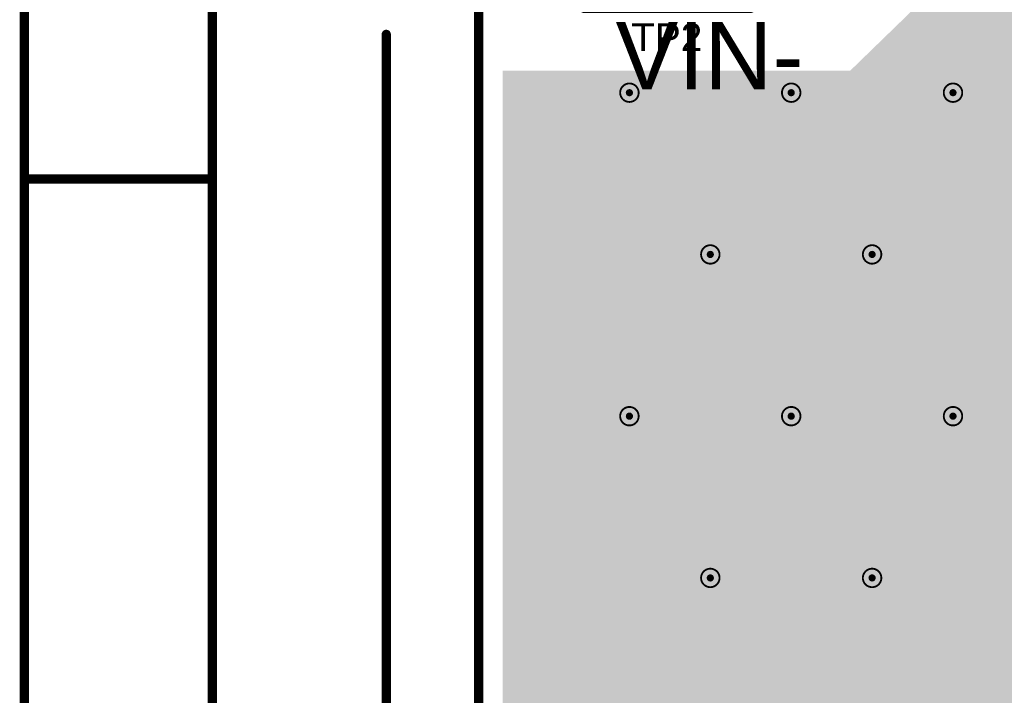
# Model space of a CAD drawing. Header units: inches. Extents: x -0.5 to 14.5, y -1.3 to 8.2.
# Tile 3 of 196: x -0.5 to 0.6, y 0.5 to 1.2. Entities that reach past the tile are written whole.
import ezdxf

# ---------------------------------------------------------------- set-up
doc = ezdxf.new("R2010")
doc.units = ezdxf.units.IN
doc.header["$MEASUREMENT"] = 0
for name, color, linetype in [('Bottom Layer', 5, 'Continuous'), ('Drill Drawing', 1, 'Continuous'), ('M1 Board Outline', 6, 'Continuous'), ('M2 Board Dimensions', 216, 'Continuous'), ('M5 Assembly Top', 56, 'Continuous'), ('M9 Title Sheet', 56, 'Continuous'), ('Signal Layer 1', 16, 'Continuous'), ('Signal Layer 2', 76, 'Continuous'), ('Top Layer', 1, 'Continuous'), ('Top Overlay', 2, 'Continuous'), ('Top Paste', 8, 'Continuous'), ('Top Solder', 216, 'Continuous'), ('Via Holes', 16, 'Continuous')]:
    doc.layers.add(name, color=color, linetype=linetype)
doc.styles.add('Arial', font='txt', dxfattribs={"height": 0.2})

# ---------------------------------------------------------------- blocks, each defined once
blk = doc.blocks.new('K________5019_135')
at = {"layer": 'Top Layer'}
blk.add_hatch(color=1, dxfattribs=at).paths.add_polyline_path([(-0.075, 0.04), (0.075, 0.04), (0.075, -0.04), (-0.075, -0.04)])
at = {"layer": 'Top Paste'}
blk.add_hatch(color=8, dxfattribs=at).paths.add_polyline_path([(-0.075, 0.04), (0.075, 0.04), (0.075, -0.04), (-0.075, -0.04)])
at = {"layer": 'Top Solder'}
blk.add_hatch(color=216, dxfattribs=at).paths.add_polyline_path([(-0.077, 0.042), (0.077, 0.042), (0.077, -0.042), (-0.077, -0.042)])
at = {"layer": 'M5 Assembly Top'}
for points in [[(-0.075, -0.04, 0.00394, 0.00394, 0), (-0.075, 0.04, 0.00394, 0.00394, 0)], [(-0.075, 0.04, 0.00394, 0.00394, 0), (0.075, 0.04, 0.00394, 0.00394, 0)], [(0.075, -0.04, 0.00394, 0.00394, 0), (0.075, 0.04, 0.00394, 0.00394, 0)], [(-0.075, -0.04, 0.00394, 0.00394, 0), (0.075, -0.04, 0.00394, 0.00394, 0)]]:
    blk.add_lwpolyline(points, format="xyseb", dxfattribs=at)
for points in [[(-0.076, 0.04, 0.00197, 0.00197, 1), (-0.074, 0.04, 0.00197, 0.00197, 1)], [(-0.076, 0.04, 0.00197, 0.00197, 1), (-0.074, 0.04, 0.00197, 0.00197, 1)], [(0.074, 0.04, 0.00197, 0.00197, 1), (0.076, 0.04, 0.00197, 0.00197, 1)], [(0.074, 0.04, 0.00197, 0.00197, 1), (0.076, 0.04, 0.00197, 0.00197, 1)], [(-0.076, -0.04, 0.00197, 0.00197, 1), (-0.074, -0.04, 0.00197, 0.00197, 1)], [(-0.076, -0.04, 0.00197, 0.00197, 1), (-0.074, -0.04, 0.00197, 0.00197, 1)], [(0.074, -0.04, 0.00197, 0.00197, 1), (0.076, -0.04, 0.00197, 0.00197, 1)], [(0.074, -0.04, 0.00197, 0.00197, 1), (0.076, -0.04, 0.00197, 0.00197, 1)]]:
    blk.add_lwpolyline(points, format="xyseb", close=True, dxfattribs=at)
at = {"layer": 'Top Overlay'}
for points in [[(-0.0907, 0.0557, 0.00787, 0.00787, 0), (0.0907, 0.0557, 0.00787, 0.00787, 0)], [(-0.0907, -0.0557, 0.00787, 0.00787, 0), (-0.0907, 0.0557, 0.00787, 0.00787, 0)], [(0.0907, -0.0557, 0.00787, 0.00787, 0), (0.0907, 0.0557, 0.00787, 0.00787, 0)], [(-0.0907, -0.0557, 0.00787, 0.00787, 0), (0.0907, -0.0557, 0.00787, 0.00787, 0)]]:
    blk.add_lwpolyline(points, format="xyseb", dxfattribs=at)
for points in [[(-0.0927, 0.0557, 0.00394, 0.00394, 1), (-0.0888, 0.0557, 0.00394, 0.00394, 1)], [(-0.0927, 0.0557, 0.00394, 0.00394, 1), (-0.0888, 0.0557, 0.00394, 0.00394, 1)], [(0.0888, 0.0557, 0.00394, 0.00394, 1), (0.0927, 0.0557, 0.00394, 0.00394, 1)], [(0.0888, 0.0557, 0.00394, 0.00394, 1), (0.0927, 0.0557, 0.00394, 0.00394, 1)], [(-0.0927, -0.0557, 0.00394, 0.00394, 1), (-0.0888, -0.0557, 0.00394, 0.00394, 1)], [(-0.0927, -0.0557, 0.00394, 0.00394, 1), (-0.0888, -0.0557, 0.00394, 0.00394, 1)], [(0.0888, -0.0557, 0.00394, 0.00394, 1), (0.0927, -0.0557, 0.00394, 0.00394, 1)], [(0.0888, -0.0557, 0.00394, 0.00394, 1), (0.0927, -0.0557, 0.00394, 0.00394, 1)]]:
    blk.add_lwpolyline(points, format="xyseb", close=True, dxfattribs=at)
at = {"layer": 'M5 Assembly Top', "style": 'Arial'}
blk.add_text('TP2', height=0.03, dxfattribs=at).set_placement((-0.039, -0.101))

msp = doc.modelspace()

# ---------------------------------------------------------------- hatches: boundary and pattern name
at = {"layer": 'Bottom Layer'}
msp.add_hatch(color=5, dxfattribs=at).paths.add_polyline_path([(0.85, 1.149), (0.4037, 1.149), (0.4027, 1.1511), (0.402, 1.159), (0.4091, 1.1659), (0.609, 1.36), (0.85, 1.36)])
h = msp.add_hatch(color=5, dxfattribs=at)
h.paths.add_polyline_path([(1.463, 0.634), (2.858, 0.634), (2.858, 0.025), (0.035, 0.025), (0.026, 0.034), (0.026, 1.152), (1.463, 1.152)])
h.paths.add_polyline_path([(2.3032, 0.5957), (2.2238, 0.5957), (2.2238, 0.5857), (2.1708, 0.5857), (2.1708, 0.5723), (2.1532, 0.5723), (2.1532, 0.5726), (2.1523, 0.5772), (2.1497, 0.5812), (2.1457, 0.5838), (2.141, 0.5847), (2.1149, 0.5847), (2.1103, 0.5838), (2.1063, 0.5812), (2.1037, 0.5772), (2.1028, 0.5726), (2.1028, 0.5414), (2.1037, 0.5368), (2.1063, 0.5328), (2.1103, 0.5302), (2.1149, 0.5293), (2.141, 0.5293), (2.1487, 0.5211), (2.1487, 0.4819), (2.1476, 0.4816), (2.1379, 0.476), (2.13, 0.4681), (2.1244, 0.4584), (2.1215, 0.4476), (2.1215, 0.4364), (2.1244, 0.4256), (2.13, 0.4159), (2.1379, 0.408), (2.1476, 0.4024), (2.1584, 0.3995), (2.1696, 0.3995), (2.1804, 0.4024), (2.1901, 0.408), (2.198, 0.4159), (2.2036, 0.4256), (2.2036, 0.4258), (2.214, 0.4258), (2.2151, 0.4217), (2.222, 0.4098), (2.2318, 0.4), (2.2437, 0.3931), (2.2571, 0.3895), (2.2709, 0.3895), (2.2843, 0.3931), (2.2962, 0.4), (2.306, 0.4098), (2.3129, 0.4217), (2.314, 0.4258), (2.3244, 0.4258), (2.3244, 0.4256), (2.33, 0.4159), (2.3379, 0.408), (2.3476, 0.4024), (2.3584, 0.3995), (2.3696, 0.3995), (2.3804, 0.4024), (2.3901, 0.408), (2.398, 0.4159), (2.4036, 0.4256), (2.4065, 0.4364), (2.4065, 0.4476), (2.4036, 0.4584), (2.398, 0.4681), (2.3901, 0.476), (2.3804, 0.4816), (2.3696, 0.4845), (2.3584, 0.4845), (2.3476, 0.4816), (2.3379, 0.476), (2.33, 0.4681), (2.3244, 0.4584), (2.3244, 0.4582), (2.314, 0.4582), (2.3129, 0.4623), (2.306, 0.4742), (2.2962, 0.484), (2.289, 0.4882), (2.289, 0.5183), (2.3032, 0.5183)], flags=0)
h.paths.add_polyline_path([(1.9075, 0.5635), (1.8575, 0.5635), (1.8575, 0.5085), (1.8575, 0.5085), (1.8598, 0.5032), (1.8517, 0.4943), (1.8503, 0.492), (1.8489, 0.4899), (1.8488, 0.4895), (1.8486, 0.4892), (1.8482, 0.4866), (1.8478, 0.4845), (1.8215, 0.4845), (1.8215, 0.3995), (1.8477, 0.3995), (1.8477, 0.3832), (1.8343, 0.3832), (1.8343, 0.3238), (1.8917, 0.3238), (1.8917, 0.3832), (1.8783, 0.3832), (1.8783, 0.3995), (1.9065, 0.3995), (1.9065, 0.4845), (1.8965, 0.4845), (1.8924, 0.4936), (1.8943, 0.4957), (1.8957, 0.498), (1.8971, 0.5001), (1.8972, 0.5005), (1.8974, 0.5008), (1.8978, 0.5034), (1.8983, 0.506), (1.8983, 0.5085), (1.9075, 0.5085)], flags=0)
h.paths.add_polyline_path([(2.4696, 0.4845), (2.4584, 0.4845), (2.4476, 0.4816), (2.4379, 0.476), (2.43, 0.4681), (2.4244, 0.4584), (2.4215, 0.4476), (2.4215, 0.4364), (2.4244, 0.4256), (2.43, 0.4159), (2.4379, 0.408), (2.4476, 0.4024), (2.4584, 0.3995), (2.4696, 0.3995), (2.4804, 0.4024), (2.4901, 0.408), (2.498, 0.4159), (2.5036, 0.4256), (2.5065, 0.4364), (2.5065, 0.4476), (2.5036, 0.4584), (2.498, 0.4681), (2.4901, 0.476), (2.4804, 0.4816)], flags=0)
h.paths.add_polyline_path([(1.9705, 0.5635), (1.9205, 0.5635), (1.9205, 0.5085), (1.9317, 0.5085), (1.9317, 0.508), (1.9319, 0.5068), (1.9324, 0.5032), (1.9328, 0.5024), (1.9329, 0.5021), (1.9334, 0.5013), (1.9353, 0.498), (1.9421, 0.49), (1.9399, 0.4771), (1.9379, 0.476), (1.93, 0.4681), (1.9244, 0.4584), (1.9215, 0.4476), (1.9215, 0.4364), (1.9244, 0.4256), (1.93, 0.4159), (1.9379, 0.408), (1.9476, 0.4024), (1.9584, 0.3995), (1.9696, 0.3995), (1.9804, 0.4024), (1.9901, 0.408), (1.998, 0.4159), (2.0036, 0.4256), (2.0065, 0.4364), (2.0065, 0.4476), (2.0036, 0.4584), (1.998, 0.4681), (1.9901, 0.476), (1.9804, 0.4816), (1.9793, 0.4819), (1.9793, 0.488), (1.9781, 0.4939), (1.9748, 0.4988), (1.9746, 0.4989), (1.9691, 0.5055), (1.9705, 0.5085), (1.9705, 0.5085)], flags=0)
h.paths.add_polyline_path([(0.2605, 0.4177), (0.2385, 0.4177), (0.2168, 0.4148), (0.1956, 0.4091), (0.1753, 0.4007), (0.1563, 0.3897), (0.1388, 0.3764), (0.1233, 0.3608), (0.11, 0.3434), (0.099, 0.3244), (0.0906, 0.3041), (0.0849, 0.2829), (0.082, 0.2612), (0.082, 0.2392), (0.0849, 0.2174), (0.0906, 0.1962), (0.099, 0.1759), (0.11, 0.1569), (0.1233, 0.1395), (0.1388, 0.124), (0.1563, 0.1106), (0.1753, 0.0996), (0.1956, 0.0912), (0.2168, 0.0856), (0.2385, 0.0827), (0.2605, 0.0827), (0.2823, 0.0856), (0.3035, 0.0912), (0.3237, 0.0996), (0.3428, 0.1106), (0.3602, 0.124), (0.3757, 0.1395), (0.3891, 0.1569), (0.4, 0.1759), (0.4084, 0.1962), (0.4141, 0.2174), (0.417, 0.2392), (0.417, 0.2612), (0.4141, 0.2829), (0.4084, 0.3041), (0.4, 0.3244), (0.3891, 0.3434), (0.3757, 0.3608), (0.3602, 0.3764), (0.3428, 0.3897), (0.3237, 0.4007), (0.3035, 0.4091), (0.2823, 0.4148)], flags=0)
h.paths.add_polyline_path([(0.46, 0.1653), (0.4462, 0.1635), (0.4333, 0.1582), (0.4223, 0.1497), (0.4138, 0.1387), (0.4085, 0.1258), (0.4067, 0.112), (0.4085, 0.0982), (0.4138, 0.0853), (0.4223, 0.0743), (0.4333, 0.0658), (0.4462, 0.0605), (0.46, 0.0587), (0.4738, 0.0605), (0.4867, 0.0658), (0.4977, 0.0743), (0.5062, 0.0853), (0.5115, 0.0982), (0.5133, 0.112), (0.5115, 0.1258), (0.5062, 0.1387), (0.4977, 0.1497), (0.4867, 0.1582), (0.4738, 0.1635)], flags=0)
h = msp.add_hatch(color=5, dxfattribs=at)
edge = h.paths.add_edge_path()
edge.add_arc((0.163, 1.135), 0.00984, 0, 360)
h = msp.add_hatch(color=5, dxfattribs=at)
edge = h.paths.add_edge_path()
edge.add_arc((0.338, 1.135), 0.00984, 0, 360)
h = msp.add_hatch(color=5, dxfattribs=at)
edge = h.paths.add_edge_path()
edge.add_arc((0.513, 1.135), 0.00984, 0, 360)
h = msp.add_hatch(color=5, dxfattribs=at)
edge = h.paths.add_edge_path()
edge.add_arc((0.2505, 0.96), 0.00984, 0, 360)
h = msp.add_hatch(color=5, dxfattribs=at)
edge = h.paths.add_edge_path()
edge.add_arc((0.4255, 0.96), 0.00984, 0, 360)
h = msp.add_hatch(color=5, dxfattribs=at)
edge = h.paths.add_edge_path()
edge.add_arc((0.163, 0.785), 0.00984, 0, 360)
h = msp.add_hatch(color=5, dxfattribs=at)
edge = h.paths.add_edge_path()
edge.add_arc((0.338, 0.785), 0.00984, 0, 360)
h = msp.add_hatch(color=5, dxfattribs=at)
edge = h.paths.add_edge_path()
edge.add_arc((0.513, 0.785), 0.00984, 0, 360)
h = msp.add_hatch(color=5, dxfattribs=at)
edge = h.paths.add_edge_path()
edge.add_arc((0.2505, 0.61), 0.00984, 0, 360)
h = msp.add_hatch(color=5, dxfattribs=at)
edge = h.paths.add_edge_path()
edge.add_arc((0.4255, 0.61), 0.00984, 0, 360)
at = {"layer": 'Signal Layer 1'}
msp.add_hatch(color=16, dxfattribs=at).paths.add_polyline_path([(0.8491, 1.136), (0.3876, 1.136), (0.3838, 1.1453), (0.3979, 1.159), (0.583, 1.159), (0.583, 1.335), (0.6084, 1.3597), (0.6183, 1.36), (0.839, 1.36), (0.839, 1.3611), (0.8491, 1.3611)])
h = msp.add_hatch(color=16, dxfattribs=at)
h.paths.add_polyline_path([(1.4855, 0.6314), (2.8582, 0.6314), (2.8582, 0.025), (0.0326, 0.025), (0.026, 0.0316), (0.026, 1.156), (1.485, 1.156)])
h.paths.add_polyline_path([(2.2709, 0.4945), (2.2571, 0.4945), (2.2437, 0.4909), (2.2318, 0.484), (2.222, 0.4742), (2.2151, 0.4623), (2.214, 0.4582), (2.2036, 0.4582), (2.2036, 0.4584), (2.198, 0.4681), (2.1901, 0.476), (2.1804, 0.4816), (2.1696, 0.4845), (2.1584, 0.4845), (2.1476, 0.4816), (2.1379, 0.476), (2.13, 0.4681), (2.1244, 0.4584), (2.1215, 0.4476), (2.1215, 0.4364), (2.1244, 0.4256), (2.13, 0.4159), (2.1379, 0.408), (2.1476, 0.4024), (2.1584, 0.3995), (2.1696, 0.3995), (2.1804, 0.4024), (2.1901, 0.408), (2.198, 0.4159), (2.2036, 0.4256), (2.2036, 0.4258), (2.214, 0.4258), (2.2151, 0.4217), (2.222, 0.4098), (2.2318, 0.4), (2.2437, 0.3931), (2.2571, 0.3895), (2.2709, 0.3895), (2.2843, 0.3931), (2.2962, 0.4), (2.306, 0.4098), (2.3129, 0.4217), (2.314, 0.4258), (2.3244, 0.4258), (2.3244, 0.4256), (2.33, 0.4159), (2.3379, 0.408), (2.3476, 0.4024), (2.3584, 0.3995), (2.3696, 0.3995), (2.3804, 0.4024), (2.3901, 0.408), (2.398, 0.4159), (2.4036, 0.4256), (2.4065, 0.4364), (2.4065, 0.4476), (2.4036, 0.4584), (2.398, 0.4681), (2.3901, 0.476), (2.3804, 0.4816), (2.3696, 0.4845), (2.3584, 0.4845), (2.3476, 0.4816), (2.3379, 0.476), (2.33, 0.4681), (2.3244, 0.4584), (2.3244, 0.4582), (2.314, 0.4582), (2.3129, 0.4623), (2.306, 0.4742), (2.2962, 0.484), (2.2843, 0.4909)], flags=0)
h.paths.add_polyline_path([(2.4696, 0.4845), (2.4584, 0.4845), (2.4476, 0.4816), (2.4379, 0.476), (2.43, 0.4681), (2.4244, 0.4584), (2.4215, 0.4476), (2.4215, 0.4364), (2.4244, 0.4256), (2.43, 0.4159), (2.4379, 0.408), (2.4476, 0.4024), (2.4584, 0.3995), (2.4696, 0.3995), (2.4804, 0.4024), (2.4901, 0.408), (2.498, 0.4159), (2.5036, 0.4256), (2.5065, 0.4364), (2.5065, 0.4476), (2.5036, 0.4584), (2.498, 0.4681), (2.4901, 0.476), (2.4804, 0.4816)], flags=0)
h.paths.add_polyline_path([(1.9696, 0.4845), (1.9584, 0.4845), (1.9476, 0.4816), (1.9379, 0.476), (1.93, 0.4681), (1.9244, 0.4584), (1.9215, 0.4476), (1.9215, 0.4364), (1.9244, 0.4256), (1.93, 0.4159), (1.9379, 0.408), (1.9476, 0.4024), (1.9584, 0.3995), (1.9696, 0.3995), (1.9804, 0.4024), (1.9901, 0.408), (1.998, 0.4159), (2.0036, 0.4256), (2.0065, 0.4364), (2.0065, 0.4476), (2.0036, 0.4584), (1.998, 0.4681), (1.9901, 0.476), (1.9804, 0.4816)], flags=0)
h.paths.add_polyline_path([(1.9065, 0.4845), (1.8215, 0.4845), (1.8215, 0.3995), (1.9065, 0.3995)], flags=0)
h.paths.add_polyline_path([(0.2605, 0.4177), (0.2385, 0.4177), (0.2168, 0.4148), (0.1956, 0.4091), (0.1753, 0.4007), (0.1563, 0.3897), (0.1388, 0.3764), (0.1233, 0.3608), (0.11, 0.3434), (0.099, 0.3244), (0.0906, 0.3041), (0.0849, 0.2829), (0.082, 0.2612), (0.082, 0.2392), (0.0849, 0.2174), (0.0906, 0.1962), (0.099, 0.1759), (0.11, 0.1569), (0.1233, 0.1395), (0.1388, 0.124), (0.1563, 0.1106), (0.1753, 0.0996), (0.1956, 0.0912), (0.2168, 0.0856), (0.2385, 0.0827), (0.2605, 0.0827), (0.2823, 0.0856), (0.3035, 0.0912), (0.3237, 0.0996), (0.3428, 0.1106), (0.3602, 0.124), (0.3757, 0.1395), (0.3891, 0.1569), (0.4, 0.1759), (0.4084, 0.1962), (0.4141, 0.2174), (0.417, 0.2392), (0.417, 0.2612), (0.4141, 0.2829), (0.4084, 0.3041), (0.4, 0.3244), (0.3891, 0.3434), (0.3757, 0.3608), (0.3602, 0.3764), (0.3428, 0.3897), (0.3237, 0.4007), (0.3035, 0.4091), (0.2823, 0.4148)], flags=0)
h = msp.add_hatch(color=16, dxfattribs=at)
edge = h.paths.add_edge_path()
edge.add_arc((0.163, 1.135), 0.00984, 0, 360)
h = msp.add_hatch(color=16, dxfattribs=at)
edge = h.paths.add_edge_path()
edge.add_arc((0.338, 1.135), 0.00984, 0, 360)
h = msp.add_hatch(color=16, dxfattribs=at)
edge = h.paths.add_edge_path()
edge.add_arc((0.513, 1.135), 0.00984, 0, 360)
h = msp.add_hatch(color=16, dxfattribs=at)
edge = h.paths.add_edge_path()
edge.add_arc((0.2505, 0.96), 0.00984, 0, 360)
h = msp.add_hatch(color=16, dxfattribs=at)
edge = h.paths.add_edge_path()
edge.add_arc((0.4255, 0.96), 0.00984, 0, 360)
h = msp.add_hatch(color=16, dxfattribs=at)
edge = h.paths.add_edge_path()
edge.add_arc((0.163, 0.785), 0.00984, 0, 360)
h = msp.add_hatch(color=16, dxfattribs=at)
edge = h.paths.add_edge_path()
edge.add_arc((0.338, 0.785), 0.00984, 0, 360)
h = msp.add_hatch(color=16, dxfattribs=at)
edge = h.paths.add_edge_path()
edge.add_arc((0.513, 0.785), 0.00984, 0, 360)
h = msp.add_hatch(color=16, dxfattribs=at)
edge = h.paths.add_edge_path()
edge.add_arc((0.2505, 0.61), 0.00984, 0, 360)
h = msp.add_hatch(color=16, dxfattribs=at)
edge = h.paths.add_edge_path()
edge.add_arc((0.4255, 0.61), 0.00984, 0, 360)
at = {"layer": 'Signal Layer 2'}
msp.add_hatch(color=76, dxfattribs=at).paths.add_polyline_path([(0.85, 1.113), (0.3649, 1.113), (0.3612, 1.1223), (0.399, 1.159), (0.584, 1.159), (0.584, 1.3367), (0.6077, 1.3597), (0.6175, 1.36), (0.839, 1.36), (0.839, 1.361), (0.85, 1.361)])
h = msp.add_hatch(color=76, dxfattribs=at)
h.paths.add_polyline_path([(1.4645, 0.548), (1.4654, 0.5434), (1.4662, 0.5388), (1.4664, 0.5385), (1.4665, 0.5382), (1.4691, 0.5343), (1.4716, 0.5304), (1.4936, 0.5074), (1.4938, 0.5072), (1.494, 0.507), (1.4979, 0.5044), (1.5017, 0.5017), (1.502, 0.5016), (1.5022, 0.5015), (1.5068, 0.5005), (1.5114, 0.4995), (1.5117, 0.4996), (1.512, 0.4995), (1.8797, 0.4995), (1.8838, 0.4945), (1.8795, 0.4845), (1.8215, 0.4845), (1.8215, 0.3995), (1.8487, 0.3995), (1.8487, 0.366), (1.8499, 0.3601), (1.8532, 0.3552), (1.9102, 0.2982), (1.9151, 0.2949), (1.921, 0.2937), (2.329, 0.2937), (2.3349, 0.2949), (2.3398, 0.2982), (2.3748, 0.3332), (2.3781, 0.3381), (2.3793, 0.344), (2.3793, 0.4021), (2.3804, 0.4024), (2.3901, 0.408), (2.398, 0.4159), (2.4036, 0.4256), (2.4065, 0.4364), (2.4065, 0.4476), (2.4036, 0.4584), (2.398, 0.4681), (2.3901, 0.476), (2.3804, 0.4816), (2.3696, 0.4845), (2.3584, 0.4845), (2.3476, 0.4816), (2.3379, 0.476), (2.33, 0.4681), (2.3244, 0.4584), (2.3244, 0.4582), (2.314, 0.4582), (2.3129, 0.4623), (2.306, 0.4742), (2.2962, 0.484), (2.2843, 0.4909), (2.2709, 0.4945), (2.2571, 0.4945), (2.2437, 0.4909), (2.2318, 0.484), (2.222, 0.4742), (2.2151, 0.4623), (2.214, 0.4582), (2.2036, 0.4582), (2.2036, 0.4584), (2.198, 0.4681), (2.1901, 0.476), (2.1889, 0.4846), (2.2164, 0.5127), (2.4588, 0.5127), (2.4626, 0.5035), (2.4532, 0.494), (2.4499, 0.489), (2.4487, 0.4832), (2.4487, 0.4819), (2.4476, 0.4816), (2.4379, 0.476), (2.43, 0.4681), (2.4244, 0.4584), (2.4215, 0.4476), (2.4215, 0.4364), (2.4244, 0.4256), (2.43, 0.4159), (2.4379, 0.408), (2.4476, 0.4024), (2.4584, 0.3995), (2.4696, 0.3995), (2.4804, 0.4024), (2.4901, 0.408), (2.498, 0.4159), (2.5036, 0.4256), (2.5065, 0.4364), (2.5065, 0.4476), (2.5036, 0.4584), (2.498, 0.4681), (2.4901, 0.476), (2.4898, 0.4762), (2.4885, 0.4861), (2.4973, 0.4949), (2.7512, 0.4949), (2.757, 0.4961), (2.762, 0.4994), (2.8168, 0.5542), (2.8201, 0.5591), (2.8213, 0.565), (2.8213, 0.631), (2.856, 0.631), (2.856, 0.027), (0.028, 0.027), (0.027, 0.028), (0.027, 1.149), (1.4645, 1.149)])
h.paths.add_polyline_path([(0.2605, 0.4177), (0.2385, 0.4177), (0.2168, 0.4148), (0.1956, 0.4091), (0.1753, 0.4007), (0.1563, 0.3897), (0.1388, 0.3764), (0.1233, 0.3608), (0.11, 0.3434), (0.099, 0.3244), (0.0906, 0.3041), (0.0849, 0.2829), (0.082, 0.2612), (0.082, 0.2392), (0.0849, 0.2174), (0.0906, 0.1962), (0.099, 0.1759), (0.11, 0.1569), (0.1233, 0.1395), (0.1388, 0.124), (0.1563, 0.1106), (0.1753, 0.0996), (0.1956, 0.0912), (0.2168, 0.0856), (0.2385, 0.0827), (0.2605, 0.0827), (0.2823, 0.0856), (0.3035, 0.0912), (0.3237, 0.0996), (0.3428, 0.1106), (0.3602, 0.124), (0.3757, 0.1395), (0.3891, 0.1569), (0.4, 0.1759), (0.4084, 0.1962), (0.4141, 0.2174), (0.417, 0.2392), (0.417, 0.2612), (0.4141, 0.2829), (0.4084, 0.3041), (0.4, 0.3244), (0.3891, 0.3434), (0.3757, 0.3608), (0.3602, 0.3764), (0.3428, 0.3897), (0.3237, 0.4007), (0.3035, 0.4091), (0.2823, 0.4148)], flags=0)
h = msp.add_hatch(color=76, dxfattribs=at)
edge = h.paths.add_edge_path()
edge.add_arc((0.163, 1.135), 0.00984, 0, 360)
h = msp.add_hatch(color=76, dxfattribs=at)
edge = h.paths.add_edge_path()
edge.add_arc((0.338, 1.135), 0.00984, 0, 360)
h = msp.add_hatch(color=76, dxfattribs=at)
edge = h.paths.add_edge_path()
edge.add_arc((0.513, 1.135), 0.00984, 0, 360)
h = msp.add_hatch(color=76, dxfattribs=at)
edge = h.paths.add_edge_path()
edge.add_arc((0.2505, 0.96), 0.00984, 0, 360)
h = msp.add_hatch(color=76, dxfattribs=at)
edge = h.paths.add_edge_path()
edge.add_arc((0.4255, 0.96), 0.00984, 0, 360)
h = msp.add_hatch(color=76, dxfattribs=at)
edge = h.paths.add_edge_path()
edge.add_arc((0.163, 0.785), 0.00984, 0, 360)
h = msp.add_hatch(color=76, dxfattribs=at)
edge = h.paths.add_edge_path()
edge.add_arc((0.338, 0.785), 0.00984, 0, 360)
h = msp.add_hatch(color=76, dxfattribs=at)
edge = h.paths.add_edge_path()
edge.add_arc((0.513, 0.785), 0.00984, 0, 360)
h = msp.add_hatch(color=76, dxfattribs=at)
edge = h.paths.add_edge_path()
edge.add_arc((0.2505, 0.61), 0.00984, 0, 360)
h = msp.add_hatch(color=76, dxfattribs=at)
edge = h.paths.add_edge_path()
edge.add_arc((0.4255, 0.61), 0.00984, 0, 360)
at = {"layer": 'Top Layer'}
h = msp.add_hatch(color=1, dxfattribs=at)
h.paths.add_polyline_path([(1.485, 0.6344), (2.858, 0.6344), (2.858, 0.025), (0.0332, 0.025), (0.026, 0.0322), (0.026, 1.159), (1.485, 1.159)])
h.paths.add_polyline_path([(2.2709, 0.4945), (2.2571, 0.4945), (2.2437, 0.4909), (2.2318, 0.484), (2.222, 0.4742), (2.2151, 0.4623), (2.214, 0.4582), (2.2036, 0.4582), (2.2036, 0.4584), (2.198, 0.4681), (2.1901, 0.476), (2.1804, 0.4816), (2.1696, 0.4845), (2.1584, 0.4845), (2.1476, 0.4816), (2.1379, 0.476), (2.13, 0.4681), (2.1244, 0.4584), (2.1215, 0.4476), (2.1215, 0.4364), (2.1244, 0.4256), (2.13, 0.4159), (2.1379, 0.408), (2.1476, 0.4024), (2.1584, 0.3995), (2.1696, 0.3995), (2.1804, 0.4024), (2.1901, 0.408), (2.198, 0.4159), (2.2036, 0.4256), (2.2036, 0.4258), (2.214, 0.4258), (2.2151, 0.4217), (2.222, 0.4098), (2.2318, 0.4), (2.2437, 0.3931), (2.2571, 0.3895), (2.2709, 0.3895), (2.2843, 0.3931), (2.2962, 0.4), (2.306, 0.4098), (2.3129, 0.4217), (2.314, 0.4258), (2.3244, 0.4258), (2.3244, 0.4256), (2.33, 0.4159), (2.3379, 0.408), (2.3476, 0.4024), (2.3584, 0.3995), (2.3696, 0.3995), (2.3804, 0.4024), (2.3901, 0.408), (2.398, 0.4159), (2.4036, 0.4256), (2.4065, 0.4364), (2.4065, 0.4476), (2.4036, 0.4584), (2.398, 0.4681), (2.3901, 0.476), (2.3804, 0.4816), (2.3696, 0.4845), (2.3584, 0.4845), (2.3476, 0.4816), (2.3379, 0.476), (2.33, 0.4681), (2.3244, 0.4584), (2.3244, 0.4582), (2.314, 0.4582), (2.3129, 0.4623), (2.306, 0.4742), (2.2962, 0.484), (2.2843, 0.4909)], flags=0)
h.paths.add_polyline_path([(2.4696, 0.4845), (2.4584, 0.4845), (2.4476, 0.4816), (2.4379, 0.476), (2.43, 0.4681), (2.4244, 0.4584), (2.4215, 0.4476), (2.4215, 0.4364), (2.4244, 0.4256), (2.43, 0.4159), (2.4379, 0.408), (2.4476, 0.4024), (2.4584, 0.3995), (2.4696, 0.3995), (2.4804, 0.4024), (2.4901, 0.408), (2.498, 0.4159), (2.5036, 0.4256), (2.5065, 0.4364), (2.5065, 0.4476), (2.5036, 0.4584), (2.498, 0.4681), (2.4901, 0.476), (2.4804, 0.4816)], flags=0)
h.paths.add_polyline_path([(1.9696, 0.4845), (1.9584, 0.4845), (1.9476, 0.4816), (1.9379, 0.476), (1.93, 0.4681), (1.9244, 0.4584), (1.9215, 0.4476), (1.9215, 0.4364), (1.9244, 0.4256), (1.93, 0.4159), (1.9379, 0.408), (1.9476, 0.4024), (1.9584, 0.3995), (1.9696, 0.3995), (1.9804, 0.4024), (1.9901, 0.408), (1.998, 0.4159), (2.0036, 0.4256), (2.0065, 0.4364), (2.0065, 0.4476), (2.0036, 0.4584), (1.998, 0.4681), (1.9901, 0.476), (1.9804, 0.4816)], flags=0)
h.paths.add_polyline_path([(1.9065, 0.4845), (1.8215, 0.4845), (1.8215, 0.3995), (1.9065, 0.3995)], flags=0)
h.paths.add_polyline_path([(0.2605, 0.4177), (0.2385, 0.4177), (0.2168, 0.4148), (0.1956, 0.4091), (0.1753, 0.4007), (0.1563, 0.3897), (0.1388, 0.3764), (0.1233, 0.3608), (0.11, 0.3434), (0.099, 0.3244), (0.0906, 0.3041), (0.0849, 0.2829), (0.082, 0.2612), (0.082, 0.2392), (0.0849, 0.2174), (0.0906, 0.1962), (0.099, 0.1759), (0.11, 0.1569), (0.1233, 0.1395), (0.1388, 0.124), (0.1563, 0.1106), (0.1753, 0.0996), (0.1956, 0.0912), (0.2168, 0.0856), (0.2385, 0.0827), (0.2605, 0.0827), (0.2823, 0.0856), (0.3035, 0.0912), (0.3237, 0.0996), (0.3428, 0.1106), (0.3602, 0.124), (0.3757, 0.1395), (0.3891, 0.1569), (0.4, 0.1759), (0.4084, 0.1962), (0.4141, 0.2174), (0.417, 0.2392), (0.417, 0.2612), (0.4141, 0.2829), (0.4084, 0.3041), (0.4, 0.3244), (0.3891, 0.3434), (0.3757, 0.3608), (0.3602, 0.3764), (0.3428, 0.3897), (0.3237, 0.4007), (0.3035, 0.4091), (0.2823, 0.4148)], flags=0)
h.paths.add_polyline_path([(0.46, 0.1653), (0.4462, 0.1635), (0.4333, 0.1582), (0.4223, 0.1497), (0.4138, 0.1387), (0.4085, 0.1258), (0.4067, 0.112), (0.4085, 0.0982), (0.4138, 0.0853), (0.4223, 0.0743), (0.4333, 0.0658), (0.4462, 0.0605), (0.46, 0.0587), (0.4738, 0.0605), (0.4867, 0.0658), (0.4977, 0.0743), (0.5062, 0.0853), (0.5115, 0.0982), (0.5133, 0.112), (0.5115, 0.1258), (0.5062, 0.1387), (0.4977, 0.1497), (0.4867, 0.1582), (0.4738, 0.1635)], flags=0)
h = msp.add_hatch(color=1, dxfattribs=at)
edge = h.paths.add_edge_path()
edge.add_arc((0.163, 1.135), 0.00984, 0, 360)
h = msp.add_hatch(color=1, dxfattribs=at)
edge = h.paths.add_edge_path()
edge.add_arc((0.338, 1.135), 0.00984, 0, 360)
h = msp.add_hatch(color=1, dxfattribs=at)
edge = h.paths.add_edge_path()
edge.add_arc((0.513, 1.135), 0.00984, 0, 360)
h = msp.add_hatch(color=1, dxfattribs=at)
edge = h.paths.add_edge_path()
edge.add_arc((0.2505, 0.96), 0.00984, 0, 360)
h = msp.add_hatch(color=1, dxfattribs=at)
edge = h.paths.add_edge_path()
edge.add_arc((0.4255, 0.96), 0.00984, 0, 360)
h = msp.add_hatch(color=1, dxfattribs=at)
edge = h.paths.add_edge_path()
edge.add_arc((0.163, 0.785), 0.00984, 0, 360)
h = msp.add_hatch(color=1, dxfattribs=at)
edge = h.paths.add_edge_path()
edge.add_arc((0.338, 0.785), 0.00984, 0, 360)
h = msp.add_hatch(color=1, dxfattribs=at)
edge = h.paths.add_edge_path()
edge.add_arc((0.513, 0.785), 0.00984, 0, 360)
h = msp.add_hatch(color=1, dxfattribs=at)
edge = h.paths.add_edge_path()
edge.add_arc((0.2505, 0.61), 0.00984, 0, 360)
h = msp.add_hatch(color=1, dxfattribs=at)
edge = h.paths.add_edge_path()
edge.add_arc((0.4255, 0.61), 0.00984, 0, 360)
at = {"layer": 'Via Holes'}
h = msp.add_hatch(color=7, dxfattribs=at)
edge = h.paths.add_edge_path()
edge.add_arc((0.163, 1.135), 0.00394, 0, 360)
h = msp.add_hatch(color=7, dxfattribs=at)
edge = h.paths.add_edge_path()
edge.add_arc((0.338, 1.135), 0.00394, 0, 360)
h = msp.add_hatch(color=7, dxfattribs=at)
edge = h.paths.add_edge_path()
edge.add_arc((0.513, 1.135), 0.00394, 0, 360)
h = msp.add_hatch(color=7, dxfattribs=at)
edge = h.paths.add_edge_path()
edge.add_arc((0.2505, 0.96), 0.00394, 0, 360)
h = msp.add_hatch(color=7, dxfattribs=at)
edge = h.paths.add_edge_path()
edge.add_arc((0.4255, 0.96), 0.00394, 0, 360)
h = msp.add_hatch(color=7, dxfattribs=at)
edge = h.paths.add_edge_path()
edge.add_arc((0.163, 0.785), 0.00394, 0, 360)
h = msp.add_hatch(color=7, dxfattribs=at)
edge = h.paths.add_edge_path()
edge.add_arc((0.338, 0.785), 0.00394, 0, 360)
h = msp.add_hatch(color=7, dxfattribs=at)
edge = h.paths.add_edge_path()
edge.add_arc((0.513, 0.785), 0.00394, 0, 360)
h = msp.add_hatch(color=7, dxfattribs=at)
edge = h.paths.add_edge_path()
edge.add_arc((0.2505, 0.61), 0.00394, 0, 360)
h = msp.add_hatch(color=7, dxfattribs=at)
edge = h.paths.add_edge_path()
edge.add_arc((0.4255, 0.61), 0.00394, 0, 360)

# ---------------------------------------------------------------- linework, layer by layer
at = {"layer": 'Drill Drawing'}
for points in [[(0.173, 1.135, 0.002, 0.002, 1), (0.153, 1.135, 0.002, 0.002, 1)], [(0.348, 1.135, 0.002, 0.002, 1), (0.328, 1.135, 0.002, 0.002, 1)], [(0.523, 1.135, 0.002, 0.002, 1), (0.503, 1.135, 0.002, 0.002, 1)], [(0.1525, 1.135, 0.001, 0.001, 1), (0.1535, 1.135, 0.001, 0.001, 1)], [(0.1725, 1.135, 0.001, 0.001, 1), (0.1735, 1.135, 0.001, 0.001, 1)], [(0.3275, 1.135, 0.001, 0.001, 1), (0.3285, 1.135, 0.001, 0.001, 1)], [(0.3475, 1.135, 0.001, 0.001, 1), (0.3485, 1.135, 0.001, 0.001, 1)], [(0.5025, 1.135, 0.001, 0.001, 1), (0.5035, 1.135, 0.001, 0.001, 1)], [(0.5225, 1.135, 0.001, 0.001, 1), (0.5235, 1.135, 0.001, 0.001, 1)], [(0.2605, 0.96, 0.002, 0.002, 1), (0.2405, 0.96, 0.002, 0.002, 1)], [(0.4355, 0.96, 0.002, 0.002, 1), (0.4155, 0.96, 0.002, 0.002, 1)], [(0.24, 0.96, 0.001, 0.001, 1), (0.241, 0.96, 0.001, 0.001, 1)], [(0.26, 0.96, 0.001, 0.001, 1), (0.261, 0.96, 0.001, 0.001, 1)], [(0.415, 0.96, 0.001, 0.001, 1), (0.416, 0.96, 0.001, 0.001, 1)], [(0.435, 0.96, 0.001, 0.001, 1), (0.436, 0.96, 0.001, 0.001, 1)], [(0.173, 0.785, 0.002, 0.002, 1), (0.153, 0.785, 0.002, 0.002, 1)], [(0.348, 0.785, 0.002, 0.002, 1), (0.328, 0.785, 0.002, 0.002, 1)], [(0.523, 0.785, 0.002, 0.002, 1), (0.503, 0.785, 0.002, 0.002, 1)], [(0.1525, 0.785, 0.001, 0.001, 1), (0.1535, 0.785, 0.001, 0.001, 1)], [(0.1725, 0.785, 0.001, 0.001, 1), (0.1735, 0.785, 0.001, 0.001, 1)], [(0.3275, 0.785, 0.001, 0.001, 1), (0.3285, 0.785, 0.001, 0.001, 1)], [(0.3475, 0.785, 0.001, 0.001, 1), (0.3485, 0.785, 0.001, 0.001, 1)], [(0.5025, 0.785, 0.001, 0.001, 1), (0.5035, 0.785, 0.001, 0.001, 1)], [(0.5225, 0.785, 0.001, 0.001, 1), (0.5235, 0.785, 0.001, 0.001, 1)], [(0.2605, 0.61, 0.002, 0.002, 1), (0.2405, 0.61, 0.002, 0.002, 1)], [(0.4355, 0.61, 0.002, 0.002, 1), (0.4155, 0.61, 0.002, 0.002, 1)], [(0.24, 0.61, 0.001, 0.001, 1), (0.241, 0.61, 0.001, 0.001, 1)], [(0.26, 0.61, 0.001, 0.001, 1), (0.261, 0.61, 0.001, 0.001, 1)], [(0.415, 0.61, 0.001, 0.001, 1), (0.416, 0.61, 0.001, 0.001, 1)], [(0.435, 0.61, 0.001, 0.001, 1), (0.436, 0.61, 0.001, 0.001, 1)]]:
    msp.add_lwpolyline(points, format="xyseb", close=True, dxfattribs=at)
at = {"layer": 'M1 Board Outline'}
msp.add_lwpolyline([(0, 0, 0.01, 0.01, 0), (0, 3, 0.01, 0.01, 0)], format="xyseb", dxfattribs=at)
at = {"layer": 'M2 Board Dimensions'}
msp.add_lwpolyline([(-0.1, 0, 0.01, 0.01, 0), (-0.1, 1.1981, 0.01, 0.01, 0)], format="xyseb", dxfattribs=at)
msp.add_lwpolyline([(-0.1025, 1.1981, 0.005, 0.005, 1), (-0.0975, 1.1981, 0.005, 0.005, 1)], format="xyseb", close=True, dxfattribs=at)
at = {"layer": 'M9 Title Sheet'}
for points in [[(-0.4915, -1.3335, 0.01, 0.01, 0), (-0.4915, 8.1665, 0.01, 0.01, 0)], [(-0.288, -1.136, 0.01, 0.01, 0), (-0.288, 7.964, 0.01, 0.01, 0)], [(-0.4915, 1.0415, 0.01, 0.01, 0), (-0.2915, 1.0415, 0.01, 0.01, 0)]]:
    msp.add_lwpolyline(points, format="xyseb", dxfattribs=at)
for points in [[(-0.494, 1.0415, 0.005, 0.005, 1), (-0.489, 1.0415, 0.005, 0.005, 1)], [(-0.294, 1.0415, 0.005, 0.005, 1), (-0.289, 1.0415, 0.005, 0.005, 1)]]:
    msp.add_lwpolyline(points, format="xyseb", close=True, dxfattribs=at)

# ---------------------------------------------------------------- block references
msp.add_blockref('K________5019_135', (0.204, 1.281))

# ---------------------------------------------------------------- texts
at = {"layer": 'Top Overlay', "style": 'Arial'}
msp.add_text('VIN-', height=0.07283, dxfattribs=at).set_placement((0.148, 1.1387))

doc.saveas('drawing.dxf')
